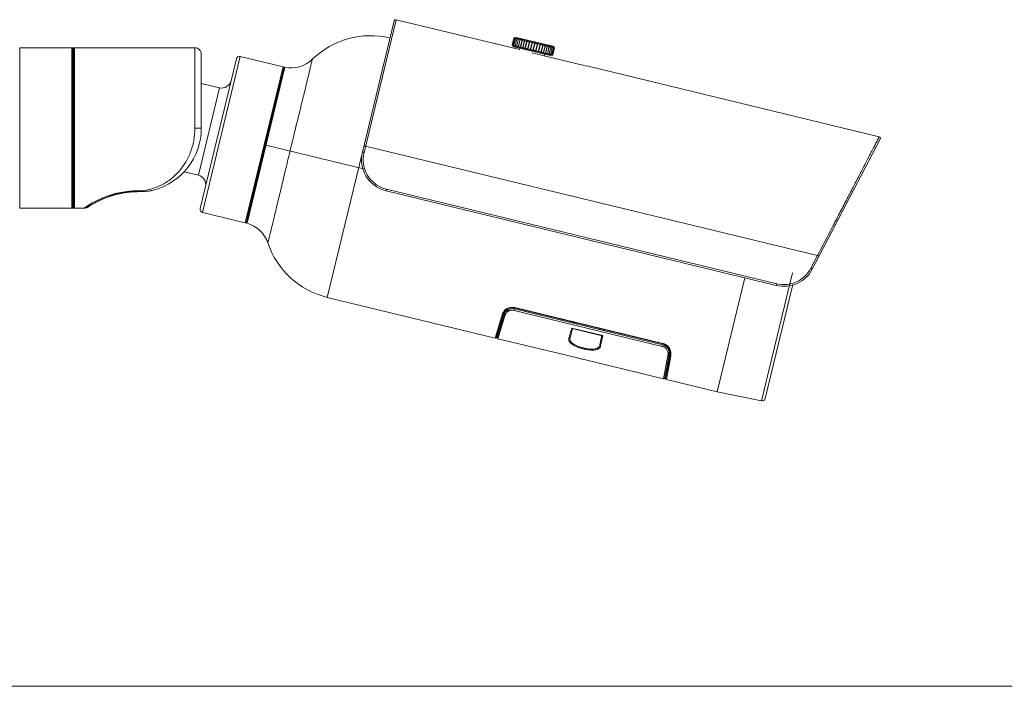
# Model space of a CAD drawing. Header units: inches. Extents: x 0 to 77643, y -44170 to 0.
# Tile 78 of 159: x 72823 to 72866, y -41502 to -41473. Entities that reach past the tile are written whole.
import ezdxf

# ---------------------------------------------------------------- set-up
doc = ezdxf.new("R2010")
doc.units = ezdxf.units.IN
doc.header["$MEASUREMENT"] = 0
doc.layers.get('0').update_dxf_attribs({"lineweight": 0})
doc.layers.add('p--elewacja cienka', color=251, linetype='Continuous', lineweight=0)
doc.layers.add('p--opisy elewacji', color=43, linetype='Continuous', lineweight=5)

# ---------------------------------------------------------------- blocks, each defined once
blk = doc.blocks.new('kamera')
for p, q in [((18.888, 4.716), (17.495, -1.035)), ((24.231, 3.422), (18.888, 4.716)), ((18.804, 4.664), (17.427, -1.023)), ((23.919, 3.612), (23.995, 3.924)), ((23.927, 3.61), (24.003, 3.922)), ((23.951, 3.603), (24.027, 3.917)), ((23.99, 3.592), (24.067, 3.909)), ((23.995, 3.924), (24.002, 3.926)), ((24.088, 3.951), (24.002, 3.926)), ((24.035, 3.934), (24.035, 3.935)), ((24.044, 3.577), (24.122, 3.898)), ((24.05, 3.929), (24.05, 3.931)), ((24.054, 3.93), (24.05, 3.931)), ((24.081, 3.919), (24.082, 3.924)), ((24.087, 3.922), (24.082, 3.924)), ((25.684, 3.565), (24.088, 3.951)), ((24.105, 3.546), (24.19, 3.897)), ((24.111, 3.558), (24.19, 3.884)), ((24.126, 3.903), (24.129, 3.912)), ((24.136, 3.91), (24.129, 3.912)), ((24.18, 3.528), (24.265, 3.879)), ((24.2, 3.895), (24.19, 3.897)), ((24.2, 3.895), (24.19, 3.884)), ((24.19, 3.536), (24.27, 3.868)), ((24.277, 3.877), (24.265, 3.879)), ((24.267, 3.507), (24.352, 3.858)), ((24.277, 3.877), (24.27, 3.868)), ((24.28, 3.511), (24.362, 3.849)), ((24.365, 3.855), (24.352, 3.858)), ((24.365, 3.855), (24.362, 3.849)), ((2.563, 3.5), (2.563, -3.459)), ((4.83, 3.5), (2.563, 3.5)), ((4.83, -3.459), (4.83, 3.5)), ((4.83, 3.5), (5.032, 3.5)), ((4.871, 3.463), (4.872, 3.458)), ((4.872, -3.418), (4.872, 3.458)), ((4.899, 3.458), (4.872, 3.458)), ((4.899, 3.455), (4.899, -3.415)), ((4.941, 3.497), (4.941, -3.456)), ((5.039, 3.5), (4.996, 3.5)), ((10.161, 3.5), (5.039, 3.5)), ((10.161, 0.02), (10.161, 3.5)), ((23.919, 3.612), (23.92, 3.611)), ((23.919, 3.612), (23.93, 3.602)), ((23.989, 3.545), (23.925, 3.607)), ((23.95, 3.584), (23.95, 3.585)), ((23.95, 3.584), (23.951, 3.584)), ((23.965, 3.58), (23.966, 3.583)), ((23.965, 3.58), (23.969, 3.579)), ((23.989, 3.545), (25.586, 3.159)), ((23.997, 3.573), (23.998, 3.578)), ((23.997, 3.573), (24.002, 3.571)), ((24.044, 3.561), (24.046, 3.571)), ((24.044, 3.561), (24.051, 3.559)), ((24.105, 3.546), (24.115, 3.544)), ((24.115, 3.544), (24.111, 3.558)), ((24.18, 3.528), (24.192, 3.525)), ((24.192, 3.525), (24.19, 3.536)), ((24.246, 3.483), (24.231, 3.422)), ((24.267, 3.507), (24.28, 3.504)), ((24.28, 3.504), (24.28, 3.511)), ((24.364, 3.484), (24.449, 3.835)), ((24.364, 3.484), (24.378, 3.48)), ((24.378, 3.48), (24.379, 3.483)), ((24.379, 3.483), (24.463, 3.829)), ((24.463, 3.831), (24.449, 3.835)), ((24.463, 3.831), (24.463, 3.829)), ((24.47, 3.458), (24.555, 3.809)), ((24.47, 3.458), (24.485, 3.454)), ((24.485, 3.454), (24.57, 3.805)), ((24.57, 3.805), (24.555, 3.809)), ((24.581, 3.431), (24.667, 3.782)), ((24.581, 3.431), (24.597, 3.427)), ((24.597, 3.427), (24.683, 3.778)), ((24.683, 3.778), (24.667, 3.782)), ((24.697, 3.403), (24.782, 3.754)), ((24.714, 3.399), (24.799, 3.75)), ((24.799, 3.75), (24.782, 3.754)), ((24.815, 3.374), (24.9, 3.725)), ((24.832, 3.37), (24.917, 3.721)), ((24.917, 3.721), (24.9, 3.725)), ((24.933, 3.346), (25.018, 3.697)), ((24.949, 3.342), (25.034, 3.693)), ((25.034, 3.693), (25.018, 3.697)), ((25.047, 3.318), (25.132, 3.669)), ((25.063, 3.314), (25.148, 3.665)), ((25.148, 3.665), (25.132, 3.669)), ((25.157, 3.292), (25.242, 3.642)), ((25.172, 3.288), (25.257, 3.639)), ((25.242, 3.642), (25.242, 3.643)), ((25.257, 3.639), (25.242, 3.643)), ((25.262, 3.271), (25.345, 3.613)), ((25.274, 3.263), (25.359, 3.614)), ((25.345, 3.613), (25.345, 3.618)), ((25.359, 3.614), (25.345, 3.618)), ((25.358, 3.251), (25.439, 3.586)), ((25.366, 3.241), (25.451, 3.592)), ((25.451, 3.592), (25.439, 3.595)), ((25.439, 3.586), (25.439, 3.595)), ((25.444, 3.234), (25.524, 3.563)), ((25.447, 3.221), (25.532, 3.572)), ((25.519, 3.219), (25.597, 3.542)), ((25.532, 3.572), (25.521, 3.575)), ((25.524, 3.563), (25.521, 3.575)), ((25.581, 3.206), (25.658, 3.525)), ((25.6, 3.556), (25.592, 3.558)), ((25.597, 3.543), (25.6, 3.556)), ((25.628, 3.196), (25.704, 3.512)), ((25.655, 3.543), (25.648, 3.544)), ((25.653, 3.536), (25.655, 3.543)), ((25.66, 3.19), (25.736, 3.503)), ((25.676, 3.186), (25.752, 3.499)), ((25.684, 3.565), (25.725, 3.526)), ((25.694, 3.533), (25.689, 3.534)), ((25.693, 3.53), (25.694, 3.533)), ((25.717, 3.528), (25.715, 3.528)), ((25.717, 3.526), (25.717, 3.528)), ((4.892, 3.062), (4.892, -2.749)), ((4.899, 3.055), (4.892, 3.062)), ((11.961, 3.021), (10.389, -3.472)), ((10.439, 0.02), (10.439, 3.221)), ((12.13, 3.124), (10.491, -3.64)), ((12.13, 3.124), (13.983, 2.675)), ((24.697, 3.403), (24.714, 3.399)), ((24.772, 3.288), (26.801, 2.797)), ((24.815, 3.374), (24.832, 3.37)), ((24.933, 3.346), (24.949, 3.342)), ((25.047, 3.318), (25.063, 3.314)), ((25.157, 3.292), (25.157, 3.291)), ((25.157, 3.291), (25.172, 3.288)), ((25.262, 3.271), (25.26, 3.267)), ((25.26, 3.267), (25.274, 3.263)), ((25.328, 3.221), (25.313, 3.157)), ((25.358, 3.251), (25.354, 3.244)), ((25.354, 3.244), (25.366, 3.241)), ((25.444, 3.234), (25.436, 3.224)), ((25.436, 3.224), (25.447, 3.221)), ((25.507, 3.207), (25.515, 3.205)), ((25.515, 3.205), (25.518, 3.217)), ((25.563, 3.193), (25.57, 3.192)), ((25.57, 3.192), (25.571, 3.198)), ((25.586, 3.159), (25.639, 3.175)), ((25.604, 3.183), (25.609, 3.182)), ((25.609, 3.182), (25.61, 3.186)), ((25.63, 3.177), (25.632, 3.176)), ((25.632, 3.176), (25.633, 3.178)), ((12.345, -4.089), (13.983, 2.675)), ((14.014, 2.625), (12.395, -4.059)), ((12.424, -4.109), (14.063, 2.656)), ((12.434, -3.898), (14.014, 2.624)), ((39.837, -0.358), (27.207, 2.701)), ((10.311, -2.021), (11.228, 1.767)), ((11.228, 1.767), (10.439, 1.958)), ((10.161, 0.02), (10.439, 0.02)), ((13.243, -0.726), (17.472, -1.75)), ((37.161, -5.506), (17.562, -0.76)), ((36.933, -6.094), (39.882, -0.458)), ((15.902, -7.32), (17.427, -1.023)), ((10.311, -2.021), (9.697, -1.872)), ((4.872, -2.886), (4.874, -2.862)), ((4.899, -2.886), (4.872, -2.886)), ((4.892, -2.749), (4.899, -2.746)), ((6.843, -2.834), (6.948, -2.803)), ((6.948, -2.803), (7.517, -2.741)), ((7.517, -2.741), (7.517, -2.733)), ((7.655, -2.703), (7.655, -2.74)), ((18.403, -2.691), (18.451, -2.704)), ((35.373, -6.802), (18.451, -2.704)), ((18.469, -2.633), (18.452, -2.704)), ((18.468, -2.632), (35.39, -6.73)), ((4.873, -3.079), (4.872, -3.058)), ((4.872, -3.058), (4.899, -3.058)), ((5.502, -3.408), (5.456, -3.437)), ((5.515, -3.399), (5.466, -3.431)), ((5.516, -3.4), (5.56, -3.371)), ((5.56, -3.371), (5.857, -3.201)), ((5.857, -3.201), (6.279, -3.011)), ((4.83, -3.459), (2.563, -3.459)), ((5.031, -3.459), (4.83, -3.459)), ((4.871, -3.421), (4.872, -3.417)), ((4.872, -3.417), (4.899, -3.417)), ((5.456, -3.437), (5.467, -3.431)), ((5.458, -3.436), (5.456, -3.437)), ((10.491, -3.64), (12.345, -4.089)), ((37.164, -5.501), (36.873, -6.057)), ((36.071, -6.255), (34.725, -11.811)), ((34.008, -6.471), (32.811, -11.415)), ((32.811, -11.415), (34.008, -6.471)), ((34.888, -11.708), (36.085, -6.765)), ((35.373, -6.802), (35.39, -6.73)), ((23.181, -9.083), (15.902, -7.32)), ((23.479, -8.084), (23.181, -9.083)), ((23.231, -9.054), (23.527, -8.063)), ((23.567, -8.075), (23.273, -9.06)), ((24.025, -7.779), (23.984, -7.769)), ((24.015, -7.817), (23.999, -7.886)), ((23.999, -7.886), (30.425, -9.443)), ((24.015, -7.817), (30.442, -9.374)), ((24.029, -7.763), (24.025, -7.777)), ((30.452, -9.333), (24.025, -7.777)), ((30.455, -9.319), (24.029, -7.763)), ((23.303, -9.112), (23.599, -8.12)), ((23.442, -8.493), (23.401, -8.483)), ((23.456, -8.299), (23.497, -8.309)), ((26.076, -8.274), (26.065, -8.314)), ((26.439, -8.361), (26.43, -8.402)), ((26.552, -8.432), (26.603, -8.401)), ((26.697, -8.424), (26.687, -8.465)), ((23.374, -8.575), (23.415, -8.585)), ((23.375, -8.572), (23.416, -8.582)), ((26.502, -8.652), (26.379, -9.094)), ((26.428, -9.069), (26.539, -8.672)), ((27.848, -8.978), (26.502, -8.652)), ((27.82, -8.982), (26.526, -8.669)), ((27.77, -8.727), (27.779, -8.686)), ((27.874, -8.709), (27.905, -8.759)), ((26.69, -9.932), (23.303, -9.112)), ((27.807, -8.979), (27.724, -9.383)), ((27.756, -9.427), (27.848, -8.978)), ((30.425, -9.443), (30.442, -9.374)), ((30.492, -9.345), (30.451, -9.335)), ((30.452, -9.333), (30.455, -9.319)), ((30.533, -10.818), (30.723, -9.808)), ((30.764, -9.816), (30.573, -10.832)), ((30.483, -10.851), (27.096, -10.031)), ((30.674, -9.833), (30.483, -10.851)), ((30.605, -10.88), (30.797, -9.856)), ((30.683, -10.247), (30.642, -10.237)), ((30.678, -10.048), (30.718, -10.058)), ((30.625, -10.328), (30.666, -10.337)), ((30.625, -10.331), (30.665, -10.341)), ((32.811, -11.415), (30.605, -10.88)), ((34.725, -11.811), (32.811, -11.415))]:
    blk.add_line(p, q)
for points in [[(4.929, 3.496), (4.91, 3.484), (4.899, 3.458), (4.899, 3.455)], [(4.95, 3.499), (4.943, 3.498), (4.929, 3.496)], [(4.996, 3.5), (4.969, 3.499), (4.95, 3.499)], [(5.467, -3.431), (5.488, -3.417), (5.648, -3.318), (5.981, -3.138), (6.208, -3.036), (6.732, -2.854), (7.269, -2.754), (7.517, -2.741)], [(7.517, -2.741), (7.559, -2.741), (7.615, -2.741), (7.655, -2.74)], [(7.558, -2.741), (7.615, -2.741), (7.655, -2.74)], [(7.655, -2.74), (7.906, -2.735), (8.147, -2.715), (8.347, -2.676)], [(4.899, -3.415), (4.899, -3.418), (4.91, -3.443), (4.929, -3.455)], [(4.929, -3.455), (4.943, -3.458), (4.95, -3.458)], [(4.95, -3.458), (4.969, -3.459), (4.997, -3.459), (5.031, -3.459), (5.348, -3.459)]]:
    blk.add_lwpolyline(points)
for centre, radius, start, end in [((18.872, 4.648), 0.0696, 76.3863, 166.3858), ((17.772, 0.402), 3.621, 76.3863, 134.139), ((23.334, 6.419), 2.581, 284.9595, 285.1533), ((23.361, 6.318), 2.477, 285.1524, 285.7824), ((4.83, 3.458), 0.0418, 6.0528, 90), ((4.941, 3.455), 0.0417, 135.7179, 179.9775), ((4.941, 3.455), 0.0415, 132.4027, 135.726), ((4.941, 3.455), 0.0418, 90.0489, 132.4098), ((10.161, 3.221), 0.278, 359.9979, 89.9985), ((22.264, 1.777), 2.471, 46.9842, 47.6186), ((25.329, 3.088), 0.59, 45.2774, 45.5157), ((4.941, 3.111), 0.0696, 179.9975, 225), ((12.097, 2.988), 0.139, 76.3863, 166.3863), ((14.333, 3.945), 1.317, 258.1339, 314.139), ((25.465, 3.817), 0.666, 287.2608, 287.4732), ((13.973, 2.634), 0.0418, 346.3863, 76.3863), ((14.054, 2.615), 0.0417, 78.5134, 167.0037), ((35.576, 39.1), 37.349, 256.4116, 257.0522), ((11.326, 2.173), 0.418, 256.3863, 346.3834), ((7.655, 0.02), 2.784, 284.3975, 0), ((39.82, -0.425), 0.0696, 332.3845, 76.3863), ((18.779, -1.351), 1.392, 166.3841, 254.3348), ((10.213, -2.427), 0.418, 346.3891, 76.3863), ((5.016, -2.83), 0.144, 144.1235, 179.974), ((5.011, -2.886), 0.14, 158.0944, 170.1136), ((5.011, -2.887), 0.14, 143.2965, 158.0375), ((5.03, -2.846), 0.168, 140.7327, 144.8759), ((7.704, -6.317), 3.604, 105.3011, 106.3104), ((7.519, -5.419), 2.686, 94.3399, 95.8792), ((7.527, -5.532), 2.799, 90.2053, 94.3247), ((7.66, -39.858), 37.125, 90.0075, 90.221), ((5.011, -3.07), 0.139, 179.9956, 216.7824), ((5.014, -3.065), 0.217, 229.058, 237.9314), ((4.941, -3.415), 0.0417, 180.0335, 224.0279), ((7.865, -6.967), 4.318, 123.6126, 125.6695), ((8.544, -8.16), 5.643, 121.5738, 122.6301), ((7.967, -7.224), 4.544, 120.5743, 121.5517), ((8.056, -7.373), 4.717, 117.3676, 120.5856), ((8.038, -7.343), 4.682, 115.4863, 117.3418), ((8.142, -7.561), 4.923, 113.7152, 115.4885), ((8.096, -7.455), 4.808, 112.7555, 113.7156), ((4.83, -3.418), 0.0418, 269.9515, 355.3564), ((4.941, -3.415), 0.0415, 224.0181, 226.0809), ((4.941, -3.415), 0.0418, 226.079, 270.0151), ((10.524, -3.505), 0.139, 166.3863, 256.3863), ((12.355, -4.048), 0.0418, 256.3863, 346.3863), ((12.436, -4.069), 0.0417, 165.7818, 254.259), ((12.075, -5.378), 1.317, 18.6335, 74.6393), ((16.754, -3.801), 3.621, 198.6335, 256.3863), ((35.7, -5.449), 1.392, 256.3885, 332.3886), ((23.927, -8.183), 0.418, 76.3863, 163.3863), ((23.927, -8.183), 0.376, 76.3862, 163.3863), ((23.932, -8.142), 0.392, 76.2812, 77.7407), ((23.934, -8.136), 0.385, 75.7667, 76.2784), ((23.191, -9.042), 0.0418, 256.3007, 343.3482), ((23.313, -9.072), 0.0418, 163.4001, 256.3013), ((30.353, -9.739), 0.376, 349.3862, 76.3863), ((30.353, -9.739), 0.418, 349.3862, 76.3863), ((30.397, -9.603), 0.29, 77.8645, 78.5571), ((30.395, -9.613), 0.3, 75.8975, 77.8571), ((18.428, -44.951), 35.979, 76.3928, 76.7252), ((18.664, -43.956), 34.957, 76.0424, 76.3846), ((30.492, -10.81), 0.0418, 256.4705, 349.3723), ((30.614, -10.84), 0.0418, 169.4239, 256.4708), ((34.753, -11.675), 0.139, 258.2953, 346.3836)]:
    blk.add_arc(centre, radius, start, end)
for points, knots in [([(24.036, 3.935), (24.032, 3.933), (24.026, 3.931), (24.018, 3.929), (24.013, 3.927), (24.009, 3.926), (24.006, 3.924), (24.004, 3.923), (24.003, 3.923), (24.003, 3.923), (24.003, 3.922)], [0, 0, 0, 0, 0.381161, 0.547799, 0.693506, 0.814699, 0.907868, 0.969835, 0.988697, 1, 1, 1, 1]), ([(24.003, 3.922), (24.003, 3.922), (24.003, 3.922), (24.004, 3.922), (24.005, 3.922), (24.005, 3.922), (24.007, 3.922), (24.009, 3.922), (24.012, 3.923), (24.018, 3.924), (24.022, 3.924), (24.025, 3.925)], [0, 0, 0, 0, 0.020449, 0.040457, 0.068662, 0.105296, 0.15039, 0.265151, 0.410521, 0.583673, 1, 1, 1, 1]), ([(24.025, 3.925), (24.027, 3.926), (24.035, 3.927), (24.044, 3.93), (24.05, 3.931)], [0, 0, 0, 0, 0.230234, 1, 1, 1, 1]), ([(24.054, 3.93), (24.05, 3.929), (24.044, 3.927), (24.037, 3.924), (24.032, 3.921), (24.03, 3.92), (24.028, 3.919), (24.027, 3.918), (24.027, 3.917)], [0, 0, 0, 0, 0.370128, 0.672677, 0.792001, 0.886959, 0.956013, 1, 1, 1, 1]), ([(24.027, 3.917), (24.027, 3.916), (24.031, 3.915), (24.034, 3.915), (24.038, 3.915), (24.044, 3.916), (24.052, 3.917), (24.061, 3.919), (24.071, 3.921), (24.078, 3.923), (24.082, 3.924)], [0, 0, 0, 0, 0.076934, 0.118999, 0.170065, 0.296327, 0.449268, 0.621805, 0.807465, 1, 1, 1, 1]), ([(24.087, 3.922), (24.085, 3.921), (24.08, 3.919), (24.074, 3.916), (24.069, 3.913), (24.067, 3.91), (24.067, 3.909)], [0, 0, 0, 0, 0.354916, 0.647096, 0.86354, 1, 1, 1, 1]), ([(24.067, 3.909), (24.067, 3.909), (24.067, 3.908), (24.068, 3.907), (24.069, 3.906), (24.071, 3.906), (24.074, 3.905), (24.079, 3.905), (24.089, 3.905), (24.107, 3.907), (24.121, 3.91), (24.129, 3.912)], [0, 0, 0, 0, 0.018224, 0.037406, 0.062464, 0.09582, 0.13808, 0.189145, 0.315208, 0.636536, 1, 1, 1, 1]), ([(24.122, 3.898), (24.121, 3.898), (24.121, 3.896), (24.122, 3.895), (24.124, 3.893), (24.127, 3.892), (24.133, 3.891), (24.143, 3.89), (24.153, 3.891), (24.165, 3.892), (24.178, 3.894), (24.186, 3.896), (24.19, 3.897)], [0, 0, 0, 0, 0.022892, 0.045867, 0.073372, 0.108136, 0.203055, 0.3302, 0.482169, 0.649844, 0.824892, 1, 1, 1, 1]), ([(24.136, 3.91), (24.133, 3.909), (24.128, 3.906), (24.123, 3.901), (24.122, 3.899), (24.122, 3.898)], [0, 0, 0, 0, 0.616239, 0.837333, 1, 1, 1, 1]), ([(24.19, 3.884), (24.19, 3.883), (24.189, 3.882), (24.19, 3.88), (24.192, 3.878), (24.196, 3.875), (24.203, 3.873), (24.21, 3.873), (24.215, 3.872), (24.22, 3.872), (24.225, 3.873), (24.232, 3.873), (24.241, 3.874), (24.252, 3.876), (24.261, 3.878), (24.265, 3.879)], [0, 0, 0, 0, 0.026824, 0.053407, 0.08361, 0.120304, 0.217576, 0.34623, 0.382506, 0.420103, 0.498586, 0.580396, 0.664274, 0.833971, 1, 1, 1, 1]), ([(24.27, 3.868), (24.27, 3.867), (24.27, 3.865), (24.271, 3.861), (24.276, 3.857), (24.284, 3.854), (24.296, 3.852), (24.309, 3.851), (24.324, 3.852), (24.338, 3.854), (24.348, 3.857), (24.352, 3.858)], [0, 0, 0, 0, 0.030163, 0.060068, 0.131304, 0.231672, 0.362457, 0.515491, 0.679245, 0.843406, 1, 1, 1, 1]), ([(24.362, 3.849), (24.362, 3.848), (24.361, 3.846), (24.363, 3.841), (24.366, 3.837), (24.371, 3.834), (24.379, 3.831), (24.39, 3.828), (24.404, 3.827), (24.42, 3.828), (24.435, 3.83), (24.445, 3.833), (24.449, 3.835)], [0, 0, 0, 0, 0.032966, 0.065841, 0.142172, 0.190461, 0.246425, 0.379708, 0.533617, 0.695298, 0.853434, 1, 1, 1, 1]), ([(5.039, 3.5), (5.032, 3.5), (5.02, 3.5), (5.002, 3.5), (4.985, 3.499), (4.97, 3.499), (4.958, 3.499), (4.95, 3.499), (4.946, 3.498), (4.943, 3.498), (4.942, 3.498), (4.941, 3.497), (4.941, 3.497)], [0, 0, 0, 0, 0.195645, 0.383867, 0.5566, 0.707437, 0.830987, 0.922596, 0.955203, 0.978653, 0.993302, 1, 1, 1, 1]), ([(23.951, 3.584), (23.948, 3.587), (23.943, 3.591), (23.938, 3.597), (23.934, 3.601), (23.931, 3.604), (23.929, 3.607), (23.928, 3.608), (23.927, 3.609), (23.927, 3.61), (23.927, 3.61)], [0, 0, 0, 0, 0.381233, 0.5479, 0.693637, 0.814885, 0.908087, 0.969969, 0.988756, 1, 1, 1, 1]), ([(23.927, 3.61), (23.927, 3.61), (23.928, 3.61), (23.928, 3.61), (23.929, 3.61), (23.93, 3.609), (23.931, 3.608), (23.933, 3.607), (23.935, 3.605), (23.94, 3.602), (23.943, 3.599), (23.945, 3.597)], [0, 0, 0, 0, 0.020527, 0.040546, 0.068736, 0.105344, 0.150418, 0.265221, 0.41066, 0.583793, 1, 1, 1, 1]), ([(23.945, 3.597), (23.947, 3.596), (23.954, 3.59), (23.96, 3.585), (23.965, 3.58)], [0, 0, 0, 0, 0.230167, 1, 1, 1, 1]), ([(23.951, 3.603), (23.951, 3.604), (23.955, 3.603), (23.958, 3.602), (23.961, 3.6), (23.966, 3.597), (23.973, 3.592), (23.981, 3.586), (23.989, 3.58), (23.994, 3.575), (23.997, 3.573)], [0, 0, 0, 0, 0.076972, 0.119028, 0.170106, 0.296387, 0.449269, 0.621776, 0.807453, 1, 1, 1, 1]), ([(23.969, 3.579), (23.966, 3.582), (23.962, 3.587), (23.957, 3.593), (23.954, 3.597), (23.952, 3.6), (23.951, 3.601), (23.951, 3.603), (23.951, 3.603)], [0, 0, 0, 0, 0.370161, 0.672744, 0.792105, 0.887119, 0.956175, 1, 1, 1, 1]), ([(23.99, 3.592), (23.99, 3.592), (23.991, 3.593), (23.992, 3.594), (23.994, 3.594), (23.996, 3.593), (23.998, 3.593), (24.003, 3.591), (24.012, 3.586), (24.026, 3.576), (24.038, 3.566), (24.044, 3.561)], [0, 0, 0, 0, 0.018168, 0.037297, 0.06235, 0.095725, 0.137993, 0.189059, 0.315162, 0.636455, 1, 1, 1, 1]), ([(24.002, 3.571), (24.001, 3.573), (23.997, 3.578), (23.993, 3.583), (23.991, 3.588), (23.99, 3.591), (23.99, 3.592)], [0, 0, 0, 0, 0.354861, 0.647005, 0.86349, 1, 1, 1, 1]), ([(24.051, 3.559), (24.049, 3.563), (24.046, 3.567), (24.044, 3.573), (24.043, 3.576), (24.044, 3.577)], [0, 0, 0, 0, 0.616114, 0.83722, 1, 1, 1, 1]), ([(24.044, 3.577), (24.044, 3.578), (24.044, 3.579), (24.046, 3.58), (24.048, 3.58), (24.052, 3.58), (24.058, 3.578), (24.066, 3.574), (24.076, 3.569), (24.086, 3.562), (24.096, 3.555), (24.102, 3.549), (24.105, 3.546)], [0, 0, 0, 0, 0.022903, 0.045843, 0.073312, 0.108075, 0.20302, 0.33018, 0.482148, 0.649789, 0.82486, 1, 1, 1, 1]), ([(24.111, 3.558), (24.111, 3.559), (24.112, 3.56), (24.113, 3.562), (24.116, 3.563), (24.12, 3.563), (24.127, 3.562), (24.137, 3.558), (24.148, 3.552), (24.159, 3.545), (24.17, 3.537), (24.177, 3.531), (24.18, 3.528)], [0, 0, 0, 0, 0.026852, 0.05345, 0.083632, 0.120303, 0.217606, 0.346275, 0.498593, 0.664216, 0.833934, 1, 1, 1, 1]), ([(24.19, 3.536), (24.19, 3.537), (24.191, 3.539), (24.194, 3.542), (24.198, 3.543), (24.203, 3.543), (24.21, 3.542), (24.22, 3.539), (24.232, 3.533), (24.245, 3.525), (24.256, 3.517), (24.264, 3.51), (24.267, 3.507)], [0, 0, 0, 0, 0.03017, 0.060088, 0.131288, 0.177593, 0.231882, 0.362643, 0.515645, 0.679311, 0.843427, 1, 1, 1, 1]), ([(24.28, 3.511), (24.28, 3.512), (24.281, 3.514), (24.284, 3.517), (24.289, 3.519), (24.295, 3.52), (24.303, 3.519), (24.314, 3.516), (24.328, 3.511), (24.341, 3.503), (24.353, 3.494), (24.361, 3.487), (24.364, 3.484)], [0, 0, 0, 0, 0.032967, 0.065853, 0.142204, 0.190473, 0.246428, 0.379732, 0.533644, 0.695289, 0.853415, 1, 1, 1, 1]), ([(24.379, 3.483), (24.379, 3.484), (24.38, 3.487), (24.384, 3.491), (24.391, 3.494), (24.403, 3.495), (24.417, 3.492), (24.432, 3.486), (24.446, 3.478), (24.459, 3.469), (24.467, 3.462), (24.47, 3.458)], [0, 0, 0, 0, 0.035316, 0.070903, 0.152504, 0.260595, 0.397009, 0.552215, 0.711885, 0.863729, 1, 1, 1, 1]), ([(24.463, 3.829), (24.462, 3.827), (24.462, 3.825), (24.463, 3.819), (24.468, 3.813), (24.479, 3.807), (24.492, 3.803), (24.508, 3.801), (24.525, 3.802), (24.54, 3.804), (24.55, 3.807), (24.555, 3.809)], [0, 0, 0, 0, 0.035321, 0.070908, 0.152486, 0.260598, 0.396992, 0.552197, 0.711889, 0.863747, 1, 1, 1, 1]), ([(24.485, 3.454), (24.485, 3.456), (24.487, 3.458), (24.491, 3.463), (24.499, 3.467), (24.512, 3.468), (24.528, 3.465), (24.544, 3.46), (24.559, 3.452), (24.572, 3.442), (24.579, 3.435), (24.581, 3.431)], [0, 0, 0, 0, 0.036927, 0.075224, 0.16391, 0.278606, 0.419468, 0.575687, 0.731842, 0.875475, 1, 1, 1, 1]), ([(24.57, 3.805), (24.57, 3.804), (24.57, 3.801), (24.571, 3.795), (24.577, 3.788), (24.588, 3.781), (24.603, 3.776), (24.62, 3.774), (24.637, 3.774), (24.653, 3.777), (24.662, 3.78), (24.667, 3.782)], [0, 0, 0, 0, 0.03693, 0.075231, 0.163906, 0.278608, 0.41946, 0.575673, 0.731843, 0.875493, 1, 1, 1, 1]), ([(24.597, 3.427), (24.599, 3.43), (24.605, 3.435), (24.616, 3.438), (24.63, 3.439), (24.646, 3.436), (24.663, 3.431), (24.678, 3.423), (24.689, 3.414), (24.695, 3.406), (24.697, 3.403)], [0, 0, 0, 0, 0.081553, 0.182311, 0.307904, 0.454473, 0.609481, 0.757975, 0.889454, 1, 1, 1, 1]), ([(24.683, 3.778), (24.683, 3.775), (24.685, 3.768), (24.694, 3.76), (24.706, 3.753), (24.722, 3.748), (24.739, 3.745), (24.756, 3.745), (24.77, 3.748), (24.779, 3.752), (24.782, 3.754)], [0, 0, 0, 0, 0.081557, 0.182311, 0.307907, 0.454465, 0.609469, 0.757976, 0.889471, 1, 1, 1, 1]), ([(24.799, 3.75), (24.8, 3.745), (24.806, 3.737), (24.816, 3.73), (24.83, 3.722), (24.85, 3.716), (24.867, 3.715), (24.876, 3.716)], [0, 0, 0, 0, 0.184229, 0.300372, 0.432011, 0.722159, 1, 1, 1, 1]), ([(24.876, 3.716), (24.88, 3.717), (24.889, 3.719), (24.897, 3.723), (24.9, 3.725)], [0, 0, 0, 0, 0.552225, 1, 1, 1, 1]), ([(24.917, 3.721), (24.919, 3.718), (24.924, 3.711), (24.935, 3.702), (24.95, 3.694), (24.966, 3.688), (24.983, 3.686), (25, 3.686), (25.013, 3.691), (25.018, 3.697)], [0, 0, 0, 0, 0.104258, 0.230038, 0.374828, 0.529209, 0.678443, 0.809399, 1, 1, 1, 1]), ([(25.034, 3.693), (25.036, 3.689), (25.043, 3.682), (25.055, 3.673), (25.07, 3.665), (25.086, 3.659), (25.102, 3.657), (25.116, 3.658), (25.127, 3.661), (25.131, 3.667), (25.132, 3.669)], [0, 0, 0, 0, 0.117515, 0.255246, 0.407793, 0.563664, 0.707553, 0.827841, 0.92247, 1, 1, 1, 1]), ([(25.148, 3.665), (25.151, 3.662), (25.158, 3.654), (25.171, 3.645), (25.186, 3.637), (25.202, 3.631), (25.217, 3.629), (25.229, 3.63), (25.237, 3.633), (25.241, 3.638), (25.242, 3.641), (25.242, 3.642)], [0, 0, 0, 0, 0.131021, 0.279656, 0.43834, 0.594331, 0.732413, 0.842727, 0.926887, 0.963691, 1, 1, 1, 1]), ([(25.257, 3.639), (25.26, 3.635), (25.268, 3.628), (25.28, 3.619), (25.294, 3.611), (25.309, 3.606), (25.322, 3.603), (25.333, 3.603), (25.34, 3.606), (25.343, 3.61), (25.344, 3.612), (25.345, 3.613)], [0, 0, 0, 0, 0.14154, 0.2967, 0.457434, 0.612005, 0.74675, 0.852661, 0.931575, 0.965819, 1, 1, 1, 1]), ([(25.359, 3.614), (25.362, 3.611), (25.369, 3.604), (25.381, 3.596), (25.394, 3.588), (25.407, 3.582), (25.419, 3.579), (25.429, 3.578), (25.435, 3.58), (25.438, 3.583), (25.439, 3.585), (25.439, 3.586)], [0, 0, 0, 0, 0.151712, 0.313022, 0.47578, 0.629248, 0.761198, 0.863232, 0.93698, 0.968395, 1, 1, 1, 1]), ([(25.451, 3.592), (25.454, 3.589), (25.461, 3.583), (25.473, 3.574), (25.484, 3.567), (25.496, 3.561), (25.506, 3.558), (25.514, 3.557), (25.519, 3.557), (25.521, 3.558), (25.523, 3.56), (25.524, 3.562), (25.524, 3.563)], [0, 0, 0, 0, 0.161374, 0.328391, 0.493058, 0.64563, 0.775228, 0.873888, 0.911609, 0.943191, 0.97146, 1, 1, 1, 1]), ([(25.532, 3.572), (25.535, 3.57), (25.542, 3.564), (25.552, 3.556), (25.563, 3.549), (25.573, 3.543), (25.582, 3.54), (25.589, 3.538), (25.593, 3.538), (25.595, 3.539), (25.597, 3.54), (25.597, 3.541), (25.597, 3.542)], [0, 0, 0, 0, 0.170684, 0.343201, 0.509884, 0.661972, 0.789825, 0.885791, 0.921438, 0.950257, 0.975063, 1, 1, 1, 1]), ([(25.597, 3.542), (25.598, 3.543), (25.598, 3.545), (25.596, 3.551), (25.594, 3.555), (25.592, 3.558)], [0, 0, 0, 0, 0.175799, 0.399973, 1, 1, 1, 1]), ([(25.6, 3.556), (25.603, 3.553), (25.61, 3.548), (25.619, 3.541), (25.629, 3.534), (25.637, 3.529), (25.645, 3.525), (25.651, 3.523), (25.654, 3.523), (25.656, 3.523), (25.657, 3.524), (25.658, 3.525), (25.658, 3.525)], [0, 0, 0, 0, 0.179451, 0.357112, 0.525776, 0.677646, 0.804175, 0.8981, 0.932093, 0.958283, 0.979355, 1, 1, 1, 1]), ([(25.658, 3.525), (25.658, 3.526), (25.658, 3.529), (25.655, 3.536), (25.651, 3.541), (25.648, 3.544)], [0, 0, 0, 0, 0.149572, 0.368077, 1, 1, 1, 1]), ([(25.655, 3.543), (25.658, 3.54), (25.663, 3.535), (25.672, 3.529), (25.68, 3.523), (25.687, 3.518), (25.693, 3.514), (25.697, 3.512), (25.699, 3.511), (25.701, 3.511), (25.703, 3.511), (25.704, 3.511), (25.704, 3.512), (25.704, 3.512)], [0, 0, 0, 0, 0.187432, 0.36969, 0.540142, 0.691903, 0.817468, 0.868294, 0.910215, 0.942992, 0.967103, 0.984405, 1, 1, 1, 1]), ([(25.704, 3.512), (25.704, 3.512), (25.704, 3.514), (25.703, 3.516), (25.7, 3.521), (25.696, 3.527), (25.692, 3.532), (25.689, 3.534)], [0, 0, 0, 0, 0.051713, 0.125065, 0.339961, 0.637133, 1, 1, 1, 1]), ([(25.694, 3.533), (25.699, 3.529), (25.706, 3.523), (25.716, 3.515), (25.722, 3.51), (25.727, 3.507), (25.731, 3.504), (25.733, 3.503), (25.734, 3.503), (25.735, 3.503), (25.736, 3.503), (25.736, 3.503)], [0, 0, 0, 0, 0.380141, 0.551899, 0.703437, 0.828355, 0.920542, 0.952913, 0.975833, 0.990157, 1, 1, 1, 1]), ([(25.736, 3.503), (25.736, 3.504), (25.735, 3.505), (25.734, 3.506), (25.733, 3.509), (25.73, 3.512), (25.727, 3.515), (25.722, 3.521), (25.718, 3.525), (25.715, 3.528)], [0, 0, 0, 0, 0.036684, 0.10192, 0.195864, 0.316095, 0.459711, 0.623694, 1, 1, 1, 1]), ([(25.717, 3.528), (25.719, 3.526), (25.727, 3.519), (25.734, 3.512), (25.74, 3.508)], [0, 0, 0, 0, 0.276414, 1, 1, 1, 1]), ([(25.742, 3.509), (25.741, 3.51), (25.735, 3.516), (25.729, 3.521), (25.724, 3.526)], [0, 0, 0, 0, 0.218281, 1, 1, 1, 1]), ([(25.74, 3.508), (25.741, 3.506), (25.744, 3.504), (25.748, 3.501), (25.75, 3.5), (25.751, 3.499), (25.751, 3.499), (25.752, 3.499), (25.752, 3.499)], [0, 0, 0, 0, 0.424121, 0.74201, 0.855611, 0.93669, 0.984038, 1, 1, 1, 1]), ([(25.748, 3.503), (25.748, 3.503), (25.746, 3.505), (25.745, 3.506), (25.744, 3.507)], [0, 0, 0, 0, 0.218883, 1, 1, 1, 1]), ([(25.752, 3.499), (25.752, 3.499), (25.751, 3.499), (25.751, 3.5), (25.75, 3.501), (25.749, 3.502), (25.748, 3.503)], [0, 0, 0, 0, 0.08451, 0.281378, 0.588474, 1, 1, 1, 1]), ([(15.25, 3), (15.25, 3.001), (15.249, 2.993), (15.248, 2.99), (15.245, 2.977), (15.24, 2.958), (15.233, 2.927), (15.224, 2.888), (15.208, 2.821), (15.184, 2.717), (15.149, 2.57), (15.108, 2.392), (15.059, 2.184), (15.001, 1.944), (14.935, 1.671), (14.83, 1.246), (14.682, 0.648), (14.49, -0.137), (14.357, -0.69), (14.287, -0.979)], [0, 0, 0, 0, 0.001123, 0.002518, 0.004461, 0.009971, 0.017609, 0.027329, 0.03908, 0.068474, 0.105444, 0.149917, 0.201992, 0.262193, 0.330953, 0.407861, 0.582717, 0.782195, 1, 1, 1, 1]), ([(24.714, 3.399), (24.718, 3.403), (24.726, 3.407), (24.739, 3.409), (24.755, 3.409), (24.775, 3.405), (24.791, 3.398), (24.798, 3.394)], [0, 0, 0, 0, 0.184292, 0.300475, 0.432076, 0.72214, 1, 1, 1, 1]), ([(24.798, 3.394), (24.802, 3.391), (24.809, 3.386), (24.814, 3.378), (24.815, 3.374)], [0, 0, 0, 0, 0.552195, 1, 1, 1, 1]), ([(24.832, 3.37), (24.835, 3.373), (24.843, 3.377), (24.857, 3.38), (24.874, 3.38), (24.891, 3.377), (24.904, 3.373), (24.914, 3.368), (24.924, 3.361), (24.931, 3.353), (24.933, 3.346)], [0, 0, 0, 0, 0.104236, 0.229987, 0.374747, 0.529106, 0.678315, 0.746734, 0.809433, 1, 1, 1, 1]), ([(24.949, 3.342), (24.953, 3.344), (24.962, 3.348), (24.977, 3.35), (24.994, 3.351), (25.011, 3.348), (25.026, 3.343), (25.038, 3.336), (25.046, 3.328), (25.048, 3.321), (25.047, 3.318)], [0, 0, 0, 0, 0.117515, 0.25524, 0.407787, 0.563668, 0.707561, 0.827835, 0.922457, 1, 1, 1, 1]), ([(25.063, 3.314), (25.067, 3.316), (25.077, 3.32), (25.093, 3.322), (25.11, 3.322), (25.127, 3.32), (25.139, 3.316), (25.147, 3.312), (25.153, 3.307), (25.157, 3.302), (25.158, 3.296), (25.158, 3.294), (25.157, 3.292)], [0, 0, 0, 0, 0.130979, 0.279556, 0.438191, 0.594137, 0.732178, 0.791159, 0.842777, 0.926897, 0.963701, 1, 1, 1, 1]), ([(25.172, 3.288), (25.177, 3.29), (25.186, 3.292), (25.202, 3.295), (25.218, 3.295), (25.233, 3.294), (25.245, 3.291), (25.252, 3.287), (25.257, 3.284), (25.261, 3.28), (25.262, 3.275), (25.262, 3.272), (25.262, 3.271)], [0, 0, 0, 0, 0.141499, 0.296599, 0.457292, 0.611809, 0.746526, 0.803389, 0.852723, 0.931566, 0.965817, 1, 1, 1, 1]), ([(25.274, 3.263), (25.278, 3.265), (25.288, 3.267), (25.302, 3.27), (25.317, 3.271), (25.332, 3.27), (25.344, 3.267), (25.353, 3.264), (25.357, 3.259), (25.359, 3.254), (25.358, 3.252), (25.358, 3.251)], [0, 0, 0, 0, 0.151719, 0.31302, 0.475791, 0.629249, 0.761216, 0.863252, 0.936972, 0.968375, 1, 1, 1, 1]), ([(25.366, 3.241), (25.37, 3.242), (25.379, 3.245), (25.393, 3.247), (25.407, 3.248), (25.42, 3.248), (25.431, 3.246), (25.438, 3.244), (25.442, 3.241), (25.444, 3.239), (25.445, 3.236), (25.445, 3.235), (25.444, 3.234)], [0, 0, 0, 0, 0.161387, 0.328401, 0.493084, 0.645653, 0.775266, 0.873927, 0.911662, 0.943245, 0.971475, 1, 1, 1, 1]), ([(25.447, 3.221), (25.451, 3.222), (25.46, 3.225), (25.473, 3.227), (25.485, 3.228), (25.497, 3.228), (25.507, 3.228), (25.513, 3.226), (25.517, 3.224), (25.518, 3.222), (25.519, 3.221), (25.519, 3.219), (25.519, 3.219)], [0, 0, 0, 0, 0.170692, 0.343202, 0.50989, 0.66198, 0.789829, 0.885802, 0.921455, 0.950298, 0.975108, 1, 1, 1, 1]), ([(25.519, 3.219), (25.519, 3.218), (25.518, 3.215), (25.514, 3.211), (25.51, 3.209), (25.507, 3.207)], [0, 0, 0, 0, 0.175678, 0.399936, 1, 1, 1, 1]), ([(25.515, 3.205), (25.519, 3.206), (25.527, 3.208), (25.539, 3.21), (25.55, 3.211), (25.561, 3.212), (25.569, 3.212), (25.575, 3.211), (25.578, 3.21), (25.58, 3.209), (25.581, 3.207), (25.581, 3.206), (25.581, 3.206)], [0, 0, 0, 0, 0.179444, 0.357086, 0.525736, 0.677609, 0.80411, 0.898043, 0.932031, 0.958227, 0.979338, 1, 1, 1, 1]), ([(25.581, 3.206), (25.58, 3.205), (25.579, 3.203), (25.573, 3.198), (25.567, 3.195), (25.563, 3.193)], [0, 0, 0, 0, 0.149357, 0.367885, 1, 1, 1, 1]), ([(25.57, 3.192), (25.573, 3.193), (25.581, 3.194), (25.591, 3.196), (25.601, 3.198), (25.61, 3.199), (25.617, 3.2), (25.621, 3.199), (25.624, 3.199), (25.626, 3.199), (25.627, 3.198), (25.628, 3.197), (25.628, 3.197), (25.628, 3.196)], [0, 0, 0, 0, 0.18743, 0.369676, 0.540113, 0.691889, 0.817429, 0.868243, 0.910167, 0.942946, 0.967046, 0.984349, 1, 1, 1, 1]), ([(25.628, 3.196), (25.628, 3.196), (25.627, 3.195), (25.625, 3.193), (25.62, 3.19), (25.613, 3.187), (25.608, 3.184), (25.604, 3.183)], [0, 0, 0, 0, 0.051808, 0.125081, 0.339859, 0.637094, 1, 1, 1, 1]), ([(25.609, 3.182), (25.615, 3.184), (25.625, 3.186), (25.636, 3.188), (25.641, 3.189), (25.646, 3.19), (25.651, 3.191), (25.655, 3.191), (25.658, 3.191), (25.659, 3.191), (25.66, 3.19), (25.66, 3.19), (25.66, 3.19)], [0, 0, 0, 0, 0.380168, 0.551928, 0.630622, 0.7035, 0.828427, 0.920581, 0.952957, 0.975884, 0.990187, 1, 1, 1, 1]), ([(25.66, 3.19), (25.66, 3.189), (25.659, 3.189), (25.657, 3.187), (25.654, 3.186), (25.651, 3.185), (25.646, 3.183), (25.64, 3.18), (25.634, 3.178), (25.63, 3.177)], [0, 0, 0, 0, 0.036794, 0.102088, 0.195948, 0.316097, 0.459694, 0.62369, 1, 1, 1, 1]), ([(25.632, 3.176), (25.635, 3.177), (25.645, 3.18), (25.654, 3.182), (25.661, 3.184)], [0, 0, 0, 0, 0.276402, 1, 1, 1, 1]), ([(25.663, 3.182), (25.661, 3.181), (25.653, 3.179), (25.646, 3.177), (25.639, 3.175)], [0, 0, 0, 0, 0.21817, 1, 1, 1, 1]), ([(25.661, 3.184), (25.663, 3.184), (25.666, 3.185), (25.67, 3.186), (25.672, 3.186), (25.674, 3.186), (25.675, 3.187), (25.676, 3.187), (25.676, 3.187), (25.676, 3.186)], [0, 0, 0, 0, 0.424285, 0.597758, 0.74215, 0.855673, 0.93673, 0.984131, 1, 1, 1, 1]), ([(25.671, 3.184), (25.67, 3.184), (25.668, 3.184), (25.667, 3.183), (25.665, 3.182)], [0, 0, 0, 0, 0.22177, 1, 1, 1, 1]), ([(25.676, 3.186), (25.676, 3.186), (25.675, 3.186), (25.674, 3.186), (25.673, 3.185), (25.671, 3.185), (25.671, 3.184)], [0, 0, 0, 0, 0.08331, 0.280385, 0.588187, 1, 1, 1, 1]), ([(10.161, 0.02), (10.161, -0.164), (10.127, -0.529), (9.977, -1.048), (9.744, -1.514), (9.438, -1.916), (9.072, -2.246), (8.647, -2.499), (8.17, -2.664), (7.828, -2.703), (7.655, -2.703)], [0, 0, 0, 0, 0.134768, 0.266202, 0.392668, 0.514236, 0.632807, 0.751349, 0.873308, 1, 1, 1, 1]), ([(37.164, -5.501), (37.375, -5.096), (37.69, -4.492), (38.106, -3.693), (38.407, -3.114), (38.692, -2.564), (38.953, -2.061), (39.179, -1.623), (39.344, -1.304), (39.456, -1.09), (39.523, -0.959), (39.581, -0.846), (39.632, -0.751), (39.675, -0.67), (39.71, -0.602), (39.738, -0.545), (39.763, -0.499), (39.783, -0.461), (39.799, -0.43), (39.811, -0.406), (39.821, -0.388), (39.828, -0.374), (39.832, -0.366), (39.834, -0.362), (39.836, -0.359), (39.836, -0.358), (39.837, -0.358), (39.837, -0.358)], [0, 0, 0, 0, 0.236389, 0.352749, 0.466182, 0.574182, 0.673148, 0.75922, 0.829659, 0.858809, 0.88413, 0.905913, 0.92451, 0.940191, 0.953258, 0.964104, 0.973083, 0.980423, 0.986316, 0.990935, 0.99445, 0.997016, 0.998735, 0.999306, 0.999699, 0.999927, 1, 1, 1, 1]), ([(17.562, -0.76), (17.554, -0.758), (17.541, -0.755), (17.525, -0.752), (17.514, -0.749), (17.506, -0.748), (17.499, -0.747), (17.496, -0.747), (17.494, -0.747), (17.493, -0.747)], [0, 0, 0, 0, 0.366513, 0.544859, 0.704261, 0.833539, 0.926712, 0.980781, 1, 1, 1, 1]), ([(14.287, -0.979), (14.217, -1.268), (14.082, -1.821), (13.894, -2.607), (13.752, -3.206), (13.65, -3.632), (13.585, -3.905), (13.526, -4.145), (13.475, -4.352), (13.43, -4.529), (13.398, -4.657), (13.376, -4.745), (13.362, -4.8), (13.35, -4.846), (13.341, -4.885), (13.333, -4.915), (13.328, -4.935), (13.326, -4.947), (13.324, -4.953), (13.324, -4.956), (13.323, -4.958)], [0, 0, 0, 0, 0.217805, 0.417283, 0.592139, 0.669047, 0.737807, 0.798008, 0.850083, 0.894556, 0.931526, 0.947187, 0.96092, 0.972671, 0.982391, 0.990029, 0.995539, 0.997482, 0.998877, 1, 1, 1, 1]), ([(17.426, -1.023), (17.427, -1.023), (17.429, -1.023), (17.433, -1.023), (17.439, -1.024), (17.447, -1.026), (17.458, -1.028), (17.474, -1.031), (17.486, -1.034), (17.495, -1.036)], [0, 0, 0, 0, 0.021707, 0.079154, 0.17169, 0.295693, 0.446652, 0.618935, 1, 1, 1, 1]), ([(18.468, -2.632), (18.3, -2.592), (17.979, -2.442), (17.621, -2.052), (17.439, -1.556), (17.455, -1.202), (17.495, -1.035)], [0, 0, 0, 0, 0.250166, 0.500221, 0.750145, 1, 1, 1, 1]), ([(4.892, -2.749), (4.889, -2.755), (4.877, -2.781), (4.872, -2.809), (4.872, -2.83)], [0, 0, 0, 0, 0.247024, 1, 1, 1, 1]), ([(7.655, -2.703), (7.536, -2.703), (7.3, -2.714), (6.953, -2.763), (6.623, -2.839), (6.318, -2.938), (6.046, -3.05), (5.815, -3.165), (5.628, -3.272), (5.521, -3.34), (5.475, -3.371)], [0, 0, 0, 0, 0.154227, 0.306226, 0.4536, 0.593205, 0.721664, 0.834746, 0.928661, 1, 1, 1, 1]), ([(6.692, -2.858), (6.651, -2.87), (6.497, -2.918), (6.346, -2.975), (6.236, -3.021)], [0, 0, 0, 0, 0.263214, 1, 1, 1, 1]), ([(7.244, -2.747), (7.201, -2.752), (7.036, -2.773), (6.873, -2.808), (6.753, -2.841)], [0, 0, 0, 0, 0.256022, 1, 1, 1, 1]), ([(8.347, -2.676), (8.291, -2.69), (8.177, -2.712), (8.004, -2.727), (7.829, -2.733), (7.713, -2.732), (7.655, -2.733)], [0, 0, 0, 0, 0.249666, 0.499566, 0.749707, 1, 1, 1, 1]), ([(4.941, -3.456), (4.941, -3.457), (4.942, -3.457), (4.943, -3.457), (4.946, -3.458), (4.95, -3.458), (4.959, -3.458), (4.97, -3.459), (4.985, -3.459), (5.002, -3.459), (5.02, -3.459), (5.032, -3.459), (5.039, -3.459)], [0, 0, 0, 0, 0.006614, 0.021341, 0.044951, 0.0777, 0.169467, 0.293085, 0.443908, 0.616533, 0.804566, 1, 1, 1, 1]), ([(37.222, -5.542), (37.222, -5.542), (37.22, -5.54), (37.218, -5.539), (37.213, -5.535), (37.205, -5.53), (37.196, -5.525), (37.181, -5.517), (37.169, -5.511), (37.161, -5.506)], [0, 0, 0, 0, 0.01763, 0.068075, 0.156689, 0.282299, 0.440633, 0.621078, 1, 1, 1, 1]), ([(36.873, -6.057), (36.806, -6.186), (36.627, -6.424), (36.258, -6.671), (35.828, -6.786), (35.532, -6.765), (35.39, -6.73)], [0, 0, 0, 0, 0.249868, 0.499808, 0.749855, 1, 1, 1, 1]), ([(36.873, -6.058), (36.881, -6.062), (36.892, -6.068), (36.907, -6.076), (36.916, -6.082), (36.923, -6.086), (36.929, -6.09), (36.932, -6.092), (36.934, -6.093), (36.933, -6.094)], [0, 0, 0, 0, 0.380185, 0.552498, 0.703667, 0.827959, 0.920755, 0.978363, 1, 1, 1, 1]), ([(23.479, -8.084), (23.489, -8.086), (23.509, -8.086), (23.524, -8.072), (23.527, -8.063)], [0, 0, 0, 0, 0.53928, 1, 1, 1, 1]), ([(24.015, -7.76), (23.952, -7.746), (23.826, -7.747), (23.687, -7.808), (23.604, -7.876), (23.555, -7.93), (23.518, -7.988), (23.5, -8.028), (23.493, -8.048)], [0, 0, 0, 0, 0.298794, 0.565384, 0.685497, 0.797374, 0.901562, 1, 1, 1, 1]), ([(23.599, -8.12), (23.587, -8.117), (23.568, -8.104), (23.565, -8.083), (23.567, -8.075)], [0, 0, 0, 0, 0.61952, 1, 1, 1, 1]), ([(23.999, -7.886), (23.973, -7.88), (23.92, -7.874), (23.844, -7.883), (23.777, -7.907), (23.705, -7.951), (23.64, -8.021), (23.609, -8.087), (23.599, -8.12)], [0, 0, 0, 0, 0.157741, 0.307923, 0.44685, 0.574306, 0.800193, 1, 1, 1, 1]), ([(26.526, -8.669), (26.522, -8.668), (26.513, -8.663), (26.506, -8.656), (26.502, -8.652)], [0, 0, 0, 0, 0.454023, 1, 1, 1, 1]), ([(27.756, -9.427), (27.751, -9.449), (27.734, -9.492), (27.683, -9.544), (27.609, -9.58), (27.514, -9.601), (27.402, -9.608), (27.275, -9.602), (27.138, -9.583), (26.996, -9.554), (26.857, -9.515), (26.727, -9.469), (26.611, -9.416), (26.514, -9.359), (26.44, -9.297), (26.39, -9.232), (26.369, -9.162), (26.373, -9.115), (26.379, -9.094)], [0, 0, 0, 0, 0.039732, 0.080875, 0.128302, 0.185171, 0.25241, 0.328997, 0.412596, 0.499975, 0.587336, 0.670996, 0.747638, 0.814849, 0.871735, 0.919156, 0.960259, 1, 1, 1, 1]), ([(26.379, -9.094), (26.389, -9.096), (26.406, -9.095), (26.422, -9.082), (26.427, -9.074), (26.428, -9.069)], [0, 0, 0, 0, 0.515712, 0.771164, 1, 1, 1, 1]), ([(27.724, -9.383), (27.719, -9.405), (27.703, -9.447), (27.654, -9.499), (27.583, -9.536), (27.494, -9.558), (27.387, -9.566), (27.267, -9.561), (27.138, -9.544), (27.005, -9.516), (26.874, -9.48), (26.751, -9.436), (26.642, -9.385), (26.552, -9.329), (26.483, -9.269), (26.437, -9.204), (26.417, -9.136), (26.422, -9.09), (26.428, -9.069)], [0, 0, 0, 0, 0.041294, 0.083623, 0.131688, 0.188605, 0.255541, 0.331468, 0.414244, 0.500588, 0.586879, 0.669513, 0.74524, 0.811959, 0.868687, 0.916595, 0.958785, 1, 1, 1, 1]), ([(27.756, -9.427), (27.746, -9.425), (27.731, -9.416), (27.723, -9.397), (27.723, -9.387), (27.724, -9.383)], [0, 0, 0, 0, 0.515965, 0.77134, 1, 1, 1, 1]), ([(27.82, -8.982), (27.824, -8.983), (27.834, -8.983), (27.843, -8.98), (27.848, -8.978)], [0, 0, 0, 0, 0.4541, 1, 1, 1, 1]), ([(30.801, -9.818), (30.803, -9.797), (30.806, -9.753), (30.8, -9.685), (30.781, -9.615), (30.738, -9.516), (30.663, -9.424), (30.561, -9.356), (30.5, -9.33), (30.468, -9.322)], [0, 0, 0, 0, 0.098243, 0.202309, 0.31384, 0.433563, 0.699933, 0.847151, 1, 1, 1, 1]), ([(30.674, -9.833), (30.68, -9.8), (30.683, -9.726), (30.656, -9.634), (30.612, -9.563), (30.564, -9.511), (30.501, -9.467), (30.451, -9.449), (30.425, -9.443)], [0, 0, 0, 0, 0.199808, 0.425708, 0.553171, 0.692107, 0.842286, 1, 1, 1, 1]), ([(30.673, -9.833), (30.684, -9.835), (30.701, -9.834), (30.718, -9.821), (30.722, -9.813), (30.723, -9.808)], [0, 0, 0, 0, 0.533116, 0.784839, 1, 1, 1, 1]), ([(30.797, -9.856), (30.787, -9.854), (30.769, -9.845), (30.762, -9.824), (30.764, -9.816)], [0, 0, 0, 0, 0.539132, 1, 1, 1, 1])]:
    blk.add_open_spline(points, degree=3, knots=knots)
for points in [[(4.899, -3.141), (4.886, -3.123), (4.877, -3.101), (4.873, -3.079)], [(5.348, -3.459), (5.384, -3.459), (5.422, -3.451), (5.456, -3.437)], [(23.493, -8.048), (23.488, -8.06), (23.483, -8.072), (23.479, -8.084)], [(30.797, -9.856), (30.798, -9.843), (30.8, -9.831), (30.801, -9.818)]]:
    blk.add_open_spline(points, degree=3)

msp = doc.modelspace()

# ---------------------------------------------------------------- linework, layer by layer
at = {"layer": 'p--opisy elewacji', "linetype": 'Continuous', "lineweight": 5}
msp.add_line((73356.51458, -41501.59063), (72815.66623, -41501.59063), dxfattribs=at)

# ---------------------------------------------------------------- block references
at = {"layer": 'p--elewacja cienka', "linetype": 'Continuous', "ltscale": 12}
msp.add_blockref('kamera', (72820.87132, -41477.40966), dxfattribs=at)

doc.saveas('drawing.dxf')
